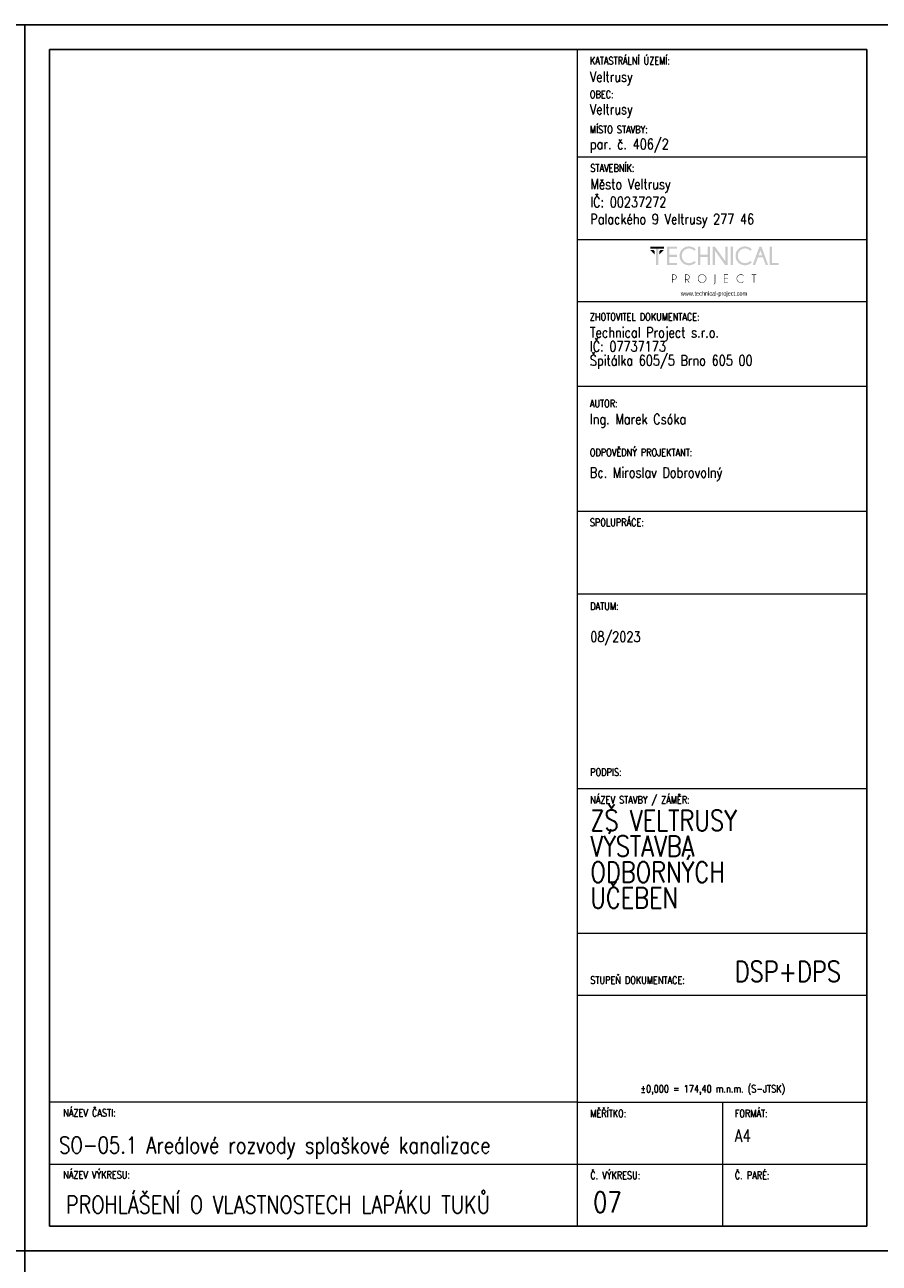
# Model space of a CAD drawing. Header units: millimetres. Extents: x -744 to 2301, y 2052 to 2943.
# Tile 28 of 31: x 1461 to 1668, y 2643 to 2943. Entities that reach past the tile are written whole.
import ezdxf

# ---------------------------------------------------------------- set-up
doc = ezdxf.new("R2010")
doc.units = ezdxf.units.MM
doc.header["$MEASUREMENT"] = 0
doc.layers.add('NETISK', color=7, linetype='Continuous', plot=False)
doc.layers.add('TP_01_Rozpiska', color=7, linetype='Continuous', lineweight=5)
doc.layers.add('Znojmoprojekt - Popisy.Znojmoprojekt', color=7, linetype='Continuous')
doc.styles.add('GENERATED_STYLE_4', font='arial.ttf')
doc.styles.add('ROMANS', font='romans.shx', dxfattribs={"width": 0.8})

# ---------------------------------------------------------------- blocks, each defined once
blk = doc.blocks.new('*U24')
for p, q in [((-210, 291), (-210, 297)), ((-204, 297), (-210, 297)), ((0, 297), (-210, 297)), ((-210, 297), (-210, 0)), ((0, 0), (0, 297)), ((-6, 297), (0, 297)), ((-6, 291), (-204, 291)), ((-204, 291), (-204, 6)), ((-6, 6), (-6, 291)), ((-210, 6), (-210, 0)), ((-204, 6), (-6, 6)), ((-210, 0), (0, 0))]:
    blk.add_line(p, q)
blk = doc.blocks.new('A$C01D51CA2')
at = {"layer": 'TP_01_Rozpiska'}
for points in [[(-45.09, 17.59), (-45.09, 16.91), (-40.45, 16.91), (-40.45, 17.59)], [(-43.15, 17.03), (-43.15, 11.39), (-42.38, 11.39), (-42.38, 17.03)], [(-36.03, 17.59), (-36.03, 16.91), (-38.63, 16.91), (-38.63, 14.83), (-36.03, 14.83), (-36.03, 14.15), (-38.63, 14.15), (-38.63, 12.08), (-36.03, 12.08), (-36.03, 11.39), (-39.4, 11.39), (-39.4, 17.59)], [(-28.26, 14.15), (-28.26, 11.39), (-29.05, 11.39), (-29.05, 17.59), (-28.26, 17.59), (-28.26, 14.83), (-25.73, 14.83), (-25.73, 17.59), (-24.94, 17.59), (-24.94, 11.39), (-25.73, 11.39), (-25.73, 14.15)], [(-23.29, 17.59), (-19.78, 12.64), (-19.78, 17.59), (-19, 17.59), (-19, 11.39), (-19.86, 11.39), (-23.29, 16.22), (-23.29, 11.39), (-24.07, 11.39), (-24.07, 17.59)], [(-18, 17.59), (-18, 11.39), (-17.23, 11.39), (-17.23, 17.59)], [(-4.92, 11.41), (-4.92, 17.59), (-4.14, 17.59), (-4.14, 12.08), (-1.91, 12.08), (-1.91, 11.41)], [(-45.09, 16.5), (-43.58, 14.97), (-43.58, 16.09), (-43.97, 16.5)], [(-40.45, 16.5), (-41.97, 14.97), (-41.97, 16.09), (-41.57, 16.5)], [(-18.85, 8.23), (-18.85, 8.07), (-20.1, 8.07), (-20.1, 6.92), (-18.85, 6.92), (-18.85, 6.76), (-20.1, 6.76), (-20.1, 5.6), (-18.85, 5.6), (-18.85, 5.44), (-20.25, 5.44), (-20.25, 8.23)], [(-10.06, 8.07), (-10.06, 5.44), (-10.22, 5.44), (-10.22, 8.07), (-10.93, 8.07), (-10.93, 8.23), (-9.35, 8.23), (-9.35, 8.07)]]:
    blk.add_hatch(color=256, dxfattribs=at).paths.add_polyline_path(points)
h = blk.add_hatch(color=256, dxfattribs=at)
edge = h.paths.add_edge_path()
edge.add_line((-30.26, 12.76), (-29.72, 12.28))
edge.add_spline(control_points=[(-29.72, 12.28), (-30.41, 11.65), (-31.18, 11.32), (-32.02, 11.32), (-32.02, 11.32), (-32.93, 11.32), (-33.68, 11.64), (-34.31, 12.26), (-34.31, 12.26), (-34.93, 12.89), (-35.23, 13.63), (-35.23, 14.5), (-35.23, 14.5), (-35.23, 15.35), (-34.93, 16.09), (-34.31, 16.72), (-34.31, 16.72), (-33.68, 17.36), (-32.93, 17.67), (-32.02, 17.67), (-32.02, 17.67), (-31.18, 17.67), (-30.41, 17.34), (-29.72, 16.7)], knot_values=[0, 0, 0, 0, 0.041667, 0.041667, 0.041667, 0.041767, 0.083333, 0.083333, 0.083333, 0.083433, 0.125, 0.125, 0.125, 0.1251, 0.166667, 0.166667, 0.166667, 0.166767, 0.208333, 0.208333, 0.208333, 0.208433, 1, 1, 1, 1], degree=3, periodic=0)
edge.add_line((-29.72, 16.7), (-30.26, 16.22))
edge.add_spline(control_points=[(-30.26, 16.22), (-30.82, 16.73), (-31.41, 16.98), (-32.02, 16.98), (-32.02, 16.98), (-32.68, 16.98), (-33.25, 16.73), (-33.73, 16.26), (-33.73, 16.26), (-34.21, 15.78), (-34.45, 15.19), (-34.45, 14.5), (-34.45, 14.5), (-34.45, 13.79), (-34.21, 13.22), (-33.73, 12.72), (-33.73, 12.72), (-33.25, 12.25), (-32.68, 12.02), (-32.02, 12.02), (-32.02, 12.02), (-31.41, 12.02), (-30.82, 12.26), (-30.26, 12.76)], knot_values=[0, 0, 0, 0, 0.041667, 0.041667, 0.041667, 0.041767, 0.083333, 0.083333, 0.083333, 0.083433, 0.125, 0.125, 0.125, 0.1251, 0.166667, 0.166667, 0.166667, 0.166767, 0.208333, 0.208333, 0.208333, 0.208433, 1, 1, 1, 1], degree=3, periodic=0)
h = blk.add_hatch(color=256, dxfattribs=at)
edge = h.paths.add_edge_path()
edge.add_line((-11.41, 12.76), (-10.87, 12.28))
edge.add_spline(control_points=[(-10.87, 12.28), (-11.56, 11.65), (-12.33, 11.32), (-13.17, 11.32), (-13.17, 11.32), (-14.07, 11.32), (-14.83, 11.64), (-15.45, 12.26), (-15.45, 12.26), (-16.08, 12.89), (-16.37, 13.63), (-16.37, 14.5), (-16.37, 14.5), (-16.37, 15.35), (-16.08, 16.09), (-15.45, 16.72), (-15.45, 16.72), (-14.83, 17.36), (-14.07, 17.67), (-13.17, 17.67), (-13.17, 17.67), (-12.33, 17.67), (-11.56, 17.34), (-10.87, 16.7)], knot_values=[0, 0, 0, 0, 0.041667, 0.041667, 0.041667, 0.041767, 0.083333, 0.083333, 0.083333, 0.083433, 0.125, 0.125, 0.125, 0.1251, 0.166667, 0.166667, 0.166667, 0.166767, 0.208333, 0.208333, 0.208333, 0.208433, 1, 1, 1, 1], degree=3, periodic=0)
edge.add_line((-10.87, 16.7), (-11.41, 16.22))
edge.add_spline(control_points=[(-11.41, 16.22), (-11.97, 16.73), (-12.56, 16.98), (-13.17, 16.98), (-13.17, 16.98), (-13.82, 16.98), (-14.4, 16.73), (-14.88, 16.26), (-14.88, 16.26), (-15.35, 15.78), (-15.6, 15.19), (-15.6, 14.5), (-15.6, 14.5), (-15.6, 13.79), (-15.35, 13.22), (-14.88, 12.72), (-14.88, 12.72), (-14.4, 12.25), (-13.82, 12.02), (-13.17, 12.02), (-13.17, 12.02), (-12.56, 12.02), (-11.97, 12.26), (-11.41, 12.76)], knot_values=[0, 0, 0, 0, 0.041667, 0.041667, 0.041667, 0.041767, 0.083333, 0.083333, 0.083333, 0.083433, 0.125, 0.125, 0.125, 0.1251, 0.166667, 0.166667, 0.166667, 0.166767, 0.208333, 0.208333, 0.208333, 0.208433, 1, 1, 1, 1], degree=3, periodic=0)
h = blk.add_hatch(color=256, dxfattribs=at)
h.paths.add_polyline_path([(-7.4, 14.65), (-7.99, 16.29), (-8.6, 14.65)])
h.paths.add_polyline_path([(-7.64, 17.59), (-5.41, 11.41), (-6.21, 11.41), (-7.15, 13.97), (-8.83, 13.97), (-9.78, 11.41), (-10.6, 11.41), (-8.33, 17.59)])
h = blk.add_hatch(color=256, dxfattribs=at)
edge = h.paths.add_edge_path()
edge.add_line((-37.56, 8.07), (-37.56, 6.57))
edge.add_line((-37.56, 6.57), (-37.08, 6.57))
edge.add_spline(control_points=[(-37.08, 6.57), (-36.89, 6.57), (-36.71, 6.64), (-36.56, 6.79), (-36.56, 6.79), (-36.41, 6.94), (-36.34, 7.12), (-36.34, 7.33), (-36.34, 7.33), (-36.34, 7.53), (-36.41, 7.71), (-36.56, 7.86), (-36.56, 7.86), (-36.71, 8), (-36.89, 8.07), (-37.08, 8.07)], knot_values=[0, 0, 0, 0, 0.0625, 0.0625, 0.0625, 0.0626, 0.125, 0.125, 0.125, 0.1251, 0.1875, 0.1875, 0.1875, 0.1876, 1, 1, 1, 1], degree=3, periodic=0)
edge.add_line((-37.08, 8.07), (-37.56, 8.07))
edge = h.paths.add_edge_path()
edge.add_line((-37.56, 6.41), (-37.56, 5.44))
edge.add_line((-37.56, 5.44), (-37.73, 5.44))
edge.add_line((-37.73, 5.44), (-37.73, 8.23))
edge.add_line((-37.73, 8.23), (-36.99, 8.23))
edge.add_spline(control_points=[(-36.99, 8.23), (-36.77, 8.2), (-36.59, 8.12), (-36.44, 7.97), (-36.44, 7.97), (-36.28, 7.79), (-36.18, 7.58), (-36.18, 7.33), (-36.18, 7.33), (-36.18, 7.07), (-36.28, 6.85), (-36.44, 6.67), (-36.44, 6.67), (-36.62, 6.51), (-36.84, 6.41), (-37.08, 6.41)], knot_values=[0, 0, 0, 0, 0.0625, 0.0625, 0.0625, 0.0626, 0.125, 0.125, 0.125, 0.1251, 0.1875, 0.1875, 0.1875, 0.1876, 1, 1, 1, 1], degree=3, periodic=0)
edge.add_line((-37.08, 6.41), (-37.56, 6.41))
h = blk.add_hatch(color=256, dxfattribs=at)
edge = h.paths.add_edge_path()
edge.add_line((-33.17, 8.07), (-33.17, 6.57))
edge.add_line((-33.17, 6.57), (-32.71, 6.57))
edge.add_spline(control_points=[(-32.71, 6.57), (-32.5, 6.57), (-32.32, 6.64), (-32.17, 6.79), (-32.17, 6.79), (-32.02, 6.94), (-31.96, 7.12), (-31.96, 7.33), (-31.96, 7.33), (-31.96, 7.53), (-32.02, 7.71), (-32.17, 7.86), (-32.17, 7.86), (-32.32, 8), (-32.5, 8.07), (-32.71, 8.07)], knot_values=[0, 0, 0, 0, 0.0625, 0.0625, 0.0625, 0.0626, 0.125, 0.125, 0.125, 0.1251, 0.1875, 0.1875, 0.1875, 0.1876, 1, 1, 1, 1], degree=3, periodic=0)
edge.add_line((-32.71, 8.07), (-33.17, 8.07))
edge = h.paths.add_edge_path()
edge.add_line((-32.66, 6.41), (-33.17, 6.41))
edge.add_line((-33.17, 6.41), (-33.17, 5.44))
edge.add_line((-33.17, 5.44), (-33.34, 5.44))
edge.add_line((-33.34, 5.44), (-33.34, 8.23))
edge.add_line((-33.34, 8.23), (-32.61, 8.23))
edge.add_spline(control_points=[(-32.61, 8.23), (-32.4, 8.2), (-32.22, 8.12), (-32.07, 7.97), (-32.07, 7.97), (-31.89, 7.79), (-31.79, 7.58), (-31.79, 7.33), (-31.79, 7.33), (-31.79, 7.07), (-31.89, 6.85), (-32.07, 6.69), (-32.07, 6.69), (-32.19, 6.56), (-32.33, 6.48), (-32.48, 6.44)], knot_values=[0, 0, 0, 0, 0.0625, 0.0625, 0.0625, 0.0626, 0.125, 0.125, 0.125, 0.1251, 0.1875, 0.1875, 0.1875, 0.1876, 1, 1, 1, 1], degree=3, periodic=0)
edge.add_line((-32.48, 6.44), (-31.84, 5.44))
edge.add_line((-31.84, 5.44), (-32.04, 5.44))
edge.add_line((-32.04, 5.44), (-32.66, 6.41))
h = blk.add_hatch(color=256, dxfattribs=at)
edge = h.paths.add_edge_path()
edge.add_spline(control_points=[(-27.62, 8.12), (-27.98, 8.12), (-28.27, 7.99), (-28.52, 7.74), (-28.52, 7.74), (-28.77, 7.49), (-28.9, 7.2), (-28.9, 6.84), (-28.9, 6.84), (-28.9, 6.49), (-28.77, 6.2), (-28.52, 5.95), (-28.52, 5.95), (-28.27, 5.7), (-27.98, 5.57), (-27.62, 5.57), (-27.62, 5.57), (-27.27, 5.57), (-26.98, 5.7), (-26.73, 5.95), (-26.73, 5.95), (-26.47, 6.2), (-26.35, 6.49), (-26.35, 6.84), (-26.35, 6.84), (-26.35, 7.2), (-26.47, 7.49), (-26.73, 7.74), (-26.73, 7.74), (-26.98, 7.99), (-27.27, 8.12), (-27.62, 8.12)], knot_values=[0, 0, 0, 0, 0.03125, 0.03125, 0.03125, 0.03135, 0.0625, 0.0625, 0.0625, 0.0626, 0.09375, 0.09375, 0.09375, 0.09385, 0.125, 0.125, 0.125, 0.1251, 0.15625, 0.15625, 0.15625, 0.15635, 0.1875, 0.1875, 0.1875, 0.1876, 0.21875, 0.21875, 0.21875, 0.21885, 1, 1, 1, 1], degree=3, periodic=0)
edge = h.paths.add_edge_path()
edge.add_spline(control_points=[(-26.61, 7.86), (-26.33, 7.58), (-26.19, 7.23), (-26.19, 6.84), (-26.19, 6.84), (-26.19, 6.44), (-26.33, 6.11), (-26.61, 5.83), (-26.61, 5.83), (-26.89, 5.56), (-27.22, 5.41), (-27.62, 5.41), (-27.62, 5.41), (-28.01, 5.41), (-28.36, 5.56), (-28.64, 5.83), (-28.64, 5.83), (-28.91, 6.11), (-29.05, 6.44), (-29.05, 6.84), (-29.05, 6.84), (-29.05, 7.23), (-28.91, 7.58), (-28.64, 7.86), (-28.64, 7.86), (-28.36, 8.14), (-28.01, 8.28), (-27.62, 8.28), (-27.62, 8.28), (-27.22, 8.28), (-26.89, 8.14), (-26.61, 7.86)], knot_values=[0, 0, 0, 0, 0.03125, 0.03125, 0.03125, 0.03135, 0.0625, 0.0625, 0.0625, 0.0626, 0.09375, 0.09375, 0.09375, 0.09385, 0.125, 0.125, 0.125, 0.1251, 0.15625, 0.15625, 0.15625, 0.15635, 0.1875, 0.1875, 0.1875, 0.1876, 0.21875, 0.21875, 0.21875, 0.21885, 1, 1, 1, 1], degree=3, periodic=0)
h = blk.add_hatch(color=256, dxfattribs=at)
edge = h.paths.add_edge_path()
edge.add_spline(control_points=[(-23.19, 5.39), (-23.19, 5.24), (-23.24, 5.13), (-23.34, 5.05), (-23.34, 5.05), (-23.44, 4.95), (-23.56, 4.9), (-23.69, 4.9)], knot_values=[0, 0, 0, 0, 0.125, 0.125, 0.125, 0.1251, 1, 1, 1, 1], degree=3, periodic=0)
edge.add_line((-23.69, 4.9), (-23.69, 5.05))
edge.add_spline(control_points=[(-23.69, 5.05), (-23.59, 5.05), (-23.52, 5.08), (-23.44, 5.14), (-23.44, 5.14), (-23.39, 5.21), (-23.36, 5.29), (-23.36, 5.41)], knot_values=[0, 0, 0, 0, 0.125, 0.125, 0.125, 0.1251, 1, 1, 1, 1], degree=3, periodic=0)
edge.add_line((-23.36, 5.41), (-23.36, 8.23))
edge.add_line((-23.36, 8.23), (-23.19, 8.23))
edge.add_line((-23.19, 8.23), (-23.19, 5.39))
h = blk.add_hatch(color=256, dxfattribs=at)
edge = h.paths.add_edge_path()
edge.add_line((-13.73, 5.88), (-13.61, 5.79))
edge.add_spline(control_points=[(-13.61, 5.79), (-13.87, 5.54), (-14.2, 5.41), (-14.56, 5.41), (-14.56, 5.41), (-14.96, 5.41), (-15.3, 5.56), (-15.58, 5.83), (-15.58, 5.83), (-15.86, 6.11), (-15.99, 6.44), (-15.99, 6.84), (-15.99, 6.84), (-15.99, 7.23), (-15.86, 7.58), (-15.58, 7.86), (-15.58, 7.86), (-15.3, 8.14), (-14.96, 8.27), (-14.56, 8.27), (-14.56, 8.27), (-14.2, 8.27), (-13.87, 8.15), (-13.61, 7.89)], knot_values=[0, 0, 0, 0, 0.041667, 0.041667, 0.041667, 0.041767, 0.083333, 0.083333, 0.083333, 0.083433, 0.125, 0.125, 0.125, 0.1251, 0.166667, 0.166667, 0.166667, 0.166767, 0.208333, 0.208333, 0.208333, 0.208433, 1, 1, 1, 1], degree=3, periodic=0)
edge.add_line((-13.61, 7.89), (-13.73, 7.79))
edge.add_spline(control_points=[(-13.73, 7.79), (-13.97, 8), (-14.25, 8.1), (-14.56, 8.1), (-14.56, 8.1), (-14.93, 8.1), (-15.22, 7.99), (-15.47, 7.74), (-15.47, 7.74), (-15.72, 7.49), (-15.85, 7.2), (-15.85, 6.84), (-15.85, 6.84), (-15.85, 6.49), (-15.72, 6.2), (-15.47, 5.95), (-15.47, 5.95), (-15.22, 5.7), (-14.93, 5.57), (-14.56, 5.57), (-14.56, 5.57), (-14.25, 5.57), (-13.97, 5.67), (-13.73, 5.88)], knot_values=[0, 0, 0, 0, 0.041667, 0.041667, 0.041667, 0.041767, 0.083333, 0.083333, 0.083333, 0.083433, 0.125, 0.125, 0.125, 0.1251, 0.166667, 0.166667, 0.166667, 0.166767, 0.208333, 0.208333, 0.208333, 0.208433, 1, 1, 1, 1], degree=3, periodic=0)
at = {"layer": 'Znojmoprojekt - Popisy.Znojmoprojekt', "color": 7, "linetype": 'Continuous', "lineweight": 13, "insert": (-23.61, 1.59), "char_height": 1.5, "width": 19.5072, "attachment_point": 5, "style": 'GENERATED_STYLE_4'}
blk.add_mtext('\\A1;{\\fBahnschrift Light|b0|i0|c238|p34;\\W0.75;www.technical-project.com}', dxfattribs=at)

msp = doc.modelspace()

# ---------------------------------------------------------------- linework, layer by layer
at = {"layer": 'TP_01_Rozpiska'}
for p, q in [((1594.88, 2651.81), (1594.88, 2936.81)), ((1594.88, 2910.81), (1664.98, 2910.81)), ((1594.88, 2890.81), (1664.88, 2890.81)), ((1594.88, 2875.74), (1664.88, 2875.74)), ((1594.88, 2855.29), (1664.88, 2855.29)), ((1594.88, 2824.98), (1664.88, 2824.98)), ((1594.88, 2804.98), (1664.88, 2804.98)), ((1594.88, 2757.78), (1664.98, 2757.78)), ((1594.88, 2722.78), (1664.98, 2722.78)), ((1594.88, 2681.81), (1466.98, 2681.81)), ((1466.98, 2651.81), (1466.98, 2681.81)), ((1594.88, 2681.81), (1664.98, 2681.81)), ((1629.98, 2681.81), (1629.98, 2651.81)), ((1466.98, 2666.81), (1664.98, 2666.81))]:
    msp.add_line(p, q, dxfattribs=at)
at = {"layer": 'TP_01_Rozpiska', "color": 7, "linetype": 'Continuous', "lineweight": 13}
msp.add_line((1594.88, 2707.78), (1664.98, 2707.78), dxfattribs=at)

# ---------------------------------------------------------------- block references
at = {"xscale": 0.7200000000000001, "yscale": 0.7200000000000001, "zscale": 0.7200000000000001}
msp.add_blockref('A$C01D51CA2', (1644.95, 2876.4), dxfattribs=at)
at = {"layer": 'NETISK'}
for p in [(1460.98, 2645.81), (1670.98, 2645.81), (1460.98, 2348.81), (1670.98, 2348.81)]:
    msp.add_blockref('*U24', p, dxfattribs=at)

# ---------------------------------------------------------------- texts
at = {"color": 7, "linetype": 'Continuous', "lineweight": 0, "char_height": 1.8, "attachment_point": 1, "style": 'ROMANS'}
for s, insert in [('\\A1;KATASTRÁLNÍ ÚZEMÍ:', (1597.88, 2935)), ('\\A1;OBEC:', (1597.88, 2926.84)), ('\\A1;MÍSTO STAVBY:', (1597.88, 2918.33)), ('\\A1;STAVEBNÍK:', (1597.98, 2909)), ('\\A1;ZHOTOVITEL DOKUMENTACE:', (1597.88, 2872.94)), ('\\A1;AUTOR:', (1597.88, 2851.96)), ('\\A1;ODPOVĚDNÝ PROJEKTANT:', (1597.88, 2840.1)), ('\\A1;SPOLUPRÁCE:', (1597.88, 2823.17)), ('\\A1;DATUM:', (1597.98, 2802.88)), ('\\A1;PODPIS:', (1597.98, 2762.66)), ('\\A1;NÁZEV STAVBY / ZÁMĚR:', (1597.98, 2755.97)), ('\\A1;STUPEŇ DOKUMENTACE:', (1597.98, 2712.3)), ('\\A1;±0,000 = 174,40 m.n.m. (S-JTSK)', (1610.12, 2685.98)), ('\\A1;NÁZEV ČASTI:', (1470.29, 2680.14)), ('\\A1;{\\Fromand|c238;MĚŘÍTKO:}', (1597.98, 2680)), ('\\A1;FORMÁT:', (1632.98, 2680)), ('\\A1;NÁZEV VÝKRESU:', (1470.29, 2665.14)), ('\\A1;{\\Fromand|c238;Č. VÝKRESU:}', (1597.98, 2665)), ('\\A1;{\\Fromand|c238;Č. PARÉ:}', (1632.98, 2665))]:
    msp.add_mtext(s, dxfattribs=dict(at, insert=insert))
at = {"color": 7, "linetype": 'Continuous', "lineweight": 25, "style": 'ROMANS'}
for s, insert, char_height, attachment_point in [('\\A1;Veltrusy', (1597.88, 2928.12), 2.5, 7), ('\\A1;Veltrusy', (1597.88, 2920.26), 2.5, 7), ('\\A1;par. č. 406/2', (1597.88, 2911.81), 2.5, 7), ('\\A1;Město Veltrusy', (1597.98, 2902.12), 2.5, 7), ('\\A1;IČ: 00237272', (1597.98, 2898.6), 2.5, 7), ('\\A1;Palackého 9 Veltrusy 277 46', (1597.98, 2893.65), 2.5, 7), ('\\A1;Ing. Marek Csóka', (1597.88, 2848.54), 2.5, 1), ('\\A1;08/2023', (1597.98, 2795.8), 2.5, 1), ('\\A1;DSP+DPS', (1632.98, 2715.96), 5, 1), ('\\A1;SO-05.1 Areálové rozvody splaškové kanalizace', (1469.3, 2673.42), 4, 1), ('\\A1;A4', (1632.98, 2675.19), 3, 1), ('\\A1;PROHLÁŠENÍ O VLASTNOSTECH LAPÁKU TUKŮ', (1470.96, 2659.11), 4.25, 1), ('\\A1;07', (1598.68, 2660.08), 5, 1)]:
    msp.add_mtext(s, dxfattribs=dict(at, insert=insert, char_height=char_height, attachment_point=attachment_point))
at = {"color": 7, "linetype": 'Continuous', "lineweight": 25, "char_height": 2.5, "attachment_point": 1, "style": 'ROMANS'}
for s, insert, line_spacing_factor in [('\\A1;Technical Project s.r.o.\\PIČ: 07737173\\PŠpitálka 605/5 Brno 605 00', (1597.88, 2869.52), 0.811616), ('\\A1;Bc. Miroslav Dobrovolný', (1597.88, 2835.59), 0.783211)]:
    msp.add_mtext(s, dxfattribs=dict(at, insert=insert, line_spacing_factor=line_spacing_factor))
at = {"color": 7, "linetype": 'Continuous', "lineweight": 25, "insert": (1597.98, 2752.57), "char_height": 5, "width": 48.0061, "attachment_point": 1, "line_spacing_factor": 0.75, "style": 'ROMANS'}
msp.add_mtext('\\A1;ZŠ VELTRUSY  VÝSTAVBA \\PODBORNÝCH \\PUČEBEN', dxfattribs=at)

doc.saveas('drawing.dxf')
